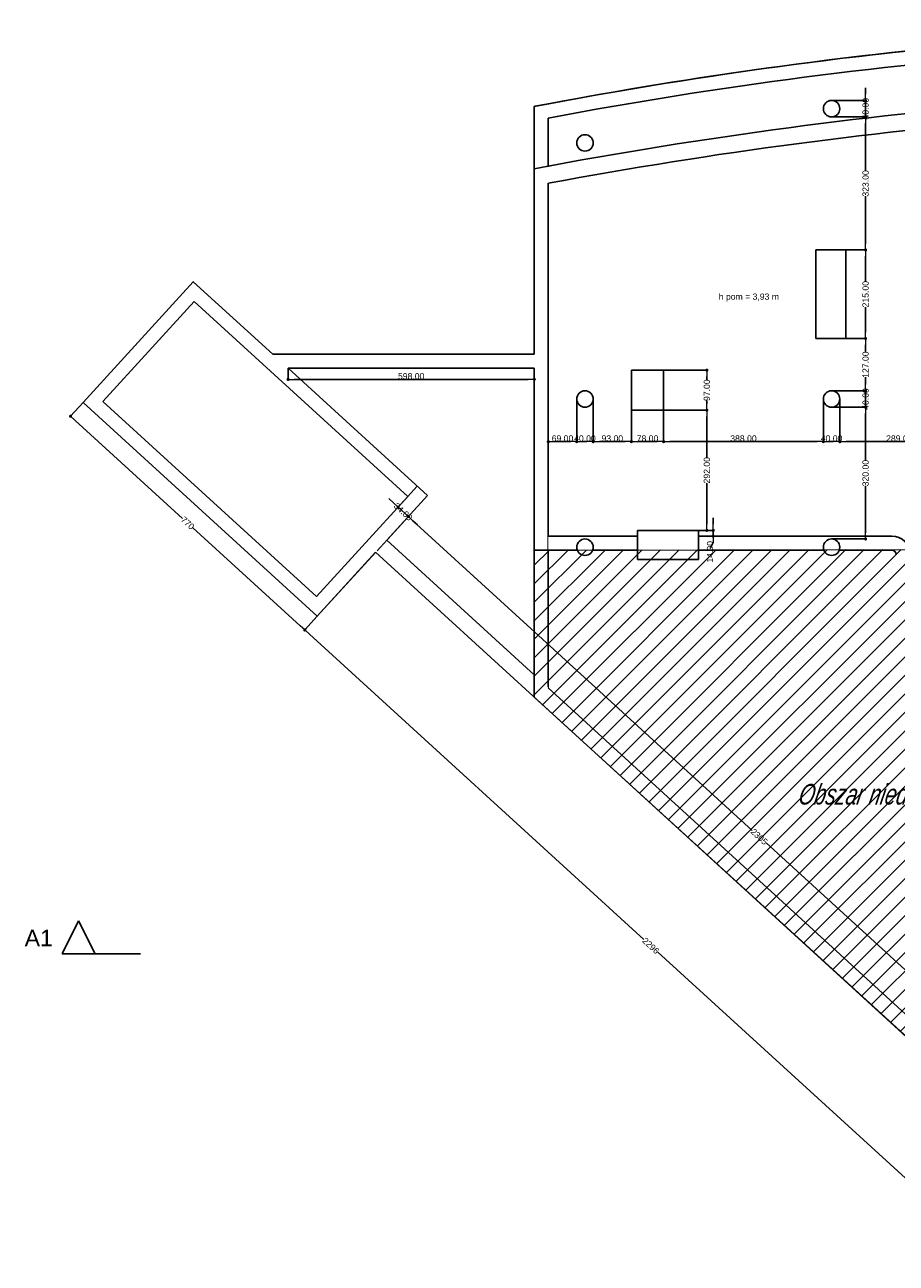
# Model space of a CAD drawing. Header units: millimetres. Extents: x -175445 to -20415, y -559200 to 231527.
# Tile 56 of 256: x -166872 to -145708, y -181104 to -151025. Entities that reach past the tile are written whole.
import ezdxf
from ezdxf import colors
from ezdxf.entities.mleader import LeaderData, LeaderLine
from ezdxf.math import Vec2, Vec3

# ---------------------------------------------------------------- set-up
doc = ezdxf.new("R2010")
doc.units = ezdxf.units.MM
doc.header["$MEASUREMENT"] = 0
doc.linetypes.add('Wipeout_Contour', pattern=[1000, 0, -1000])
doc.layers.add('PAB - opisy ogólne', color=7, linetype='Continuous', lineweight=18)
doc.layers.add('PAB - widokowe', color=7, linetype='Continuous', lineweight=18)
for name, color, linetype in [('Płaszczyzna odcinająca', 7, 'Continuous'), ('Strop', 7, 'Continuous'), ('Słup', 7, 'Continuous'), ('Tekst', 7, 'Continuous'), ('Wymiary', 9, 'Continuous'), ('Ściana', 7, 'Continuous')]:
    doc.layers.add(name, color=color, linetype=linetype)
doc.styles.add('Arial', font='txt')
doc.styles.add('ROMANS-ITALIC', font='ariali.ttf', dxfattribs={"width": 0.7, "oblique": 12})
doc.styles.add('Times new roman', font='txt')
doc.dimstyles.new('GENERATED_STYLE__1', dxfattribs={"dimtxt": 150, "dimasz": 152, "dimexe": 0.18, "dimexo": 0, "dimgap": 0.09, "dimtad": 1, "dimtih": 1, "dimtoh": 1, "dimlfac": 0.1, "dimzin": 0, "dimdsep": 46, "dimtxsty": 'Arial', "dimblk": 'ARROWHEAD_11', "dimblk1": 'ARROWHEAD_11', "dimblk2": 'ARROWHEAD_11', "dimcen": 0.09, "dimclrd": 256, "dimclre": 256, "dimclrt": 256, "dimazin": 0, "dimtfac": 1, "dimtdec": 4, "dimtmove": 0, "dimatfit": 3, "dimfxl": 1, "dimtolj": 1, "dimtzin": 0, "dimarcsym": 0})
doc.dimstyles.new('GENERATED_STYLE__2', dxfattribs={"dimtxt": 150, "dimasz": 152, "dimexe": 0.18, "dimexo": 0, "dimgap": 0.09, "dimtad": 1, "dimlfac": 0.1, "dimzin": 0, "dimdsep": 46, "dimtxsty": 'Arial', "dimblk": 'ARROWHEAD_11', "dimblk1": 'ARROWHEAD_11', "dimblk2": 'ARROWHEAD_11', "dimcen": 0.09, "dimclrd": 256, "dimclre": 256, "dimclrt": 256, "dimazin": 0, "dimtfac": 1, "dimtdec": 4, "dimtmove": 0, "dimatfit": 3, "dimfxl": 1, "dimtolj": 1, "dimtzin": 0, "dimarcsym": 0})

# ---------------------------------------------------------------- blocks, each defined once
blk = doc.blocks.new('ARROWHEAD_11')
at = {"color": 0, "linetype": 'Continuous', "lineweight": 0}
blk.add_line((0, 0), (-1, 0), dxfattribs=at)
at = {"color": 0, "linetype": 'Continuous', "lineweight": 0, "const_width": 0.25, "flags": 128}
blk.add_lwpolyline([(-0.125, 0, 1), (0.125, 0, 1)], format="xyb", close=True, dxfattribs=at)
blk = doc.blocks.new('*D1689')
at = {"layer": 'Defpoints', "color": 0}
for p in [(-153468, -160114), (-153468, -161150), (-154158, -163445)]:
    blk.add_point(p, dxfattribs=at)
at = {"layer": 'Wymiary', "lineweight": -2}
for p, q in [((-153468, -160114), (-153468, -161150)), ((-154158, -163445), (-154158, -161150)), ((-154006, -161150), (-153620, -161150))]:
    blk.add_line(p, q, dxfattribs=at)
at = {"layer": 'Wymiary', "lineweight": -2, "xscale": 152, "yscale": 152, "zscale": 152, "rotation": 180}
blk.add_blockref('ARROWHEAD_11', (-154158, -161150), dxfattribs=at)
at = {"layer": 'Wymiary', "lineweight": -2, "xscale": 152, "yscale": 152, "zscale": 152}
blk.add_blockref('ARROWHEAD_11', (-153468, -161150), dxfattribs=at)
at = {"layer": 'Wymiary', "lineweight": 13, "insert": (-153813, -161073), "char_height": 150, "attachment_point": 5, "style": 'Arial'}
blk.add_mtext('\\A1;69.00', dxfattribs=at)
blk = doc.blocks.new('*D1690')
at = {"layer": 'Defpoints', "color": 0}
for p in [(-153468, -160114), (-153068, -160114), (-153068, -161150)]:
    blk.add_point(p, dxfattribs=at)
at = {"layer": 'Wymiary', "lineweight": -2}
for p, q in [((-153468, -160114), (-153468, -161150)), ((-153068, -160114), (-153068, -161150)), ((-153316, -161150), (-153220, -161150))]:
    blk.add_line(p, q, dxfattribs=at)
at = {"layer": 'Wymiary', "lineweight": -2, "xscale": 152, "yscale": 152, "zscale": 152, "rotation": 180}
blk.add_blockref('ARROWHEAD_11', (-153468, -161150), dxfattribs=at)
at = {"layer": 'Wymiary', "lineweight": -2, "xscale": 152, "yscale": 152, "zscale": 152}
blk.add_blockref('ARROWHEAD_11', (-153068, -161150), dxfattribs=at)
at = {"layer": 'Wymiary', "lineweight": 13, "insert": (-153268, -161073), "char_height": 150, "attachment_point": 5, "style": 'Arial'}
blk.add_mtext('\\A1;40.00', dxfattribs=at)
blk = doc.blocks.new('*D1691')
at = {"layer": 'Defpoints', "color": 0}
for p in [(-153068, -160114), (-152138, -160385), (-152138, -161150)]:
    blk.add_point(p, dxfattribs=at)
at = {"layer": 'Wymiary', "lineweight": -2}
for p, q in [((-153068, -160114), (-153068, -161150)), ((-152138, -160385), (-152138, -161150)), ((-152916, -161150), (-152290, -161150))]:
    blk.add_line(p, q, dxfattribs=at)
at = {"layer": 'Wymiary', "lineweight": -2, "xscale": 152, "yscale": 152, "zscale": 152, "rotation": 180}
blk.add_blockref('ARROWHEAD_11', (-153068, -161150), dxfattribs=at)
at = {"layer": 'Wymiary', "lineweight": -2, "xscale": 152, "yscale": 152, "zscale": 152}
blk.add_blockref('ARROWHEAD_11', (-152138, -161150), dxfattribs=at)
at = {"layer": 'Wymiary', "lineweight": 13, "insert": (-152603, -161073), "char_height": 150, "attachment_point": 5, "style": 'Arial'}
blk.add_mtext('\\A1;93.00', dxfattribs=at)
blk = doc.blocks.new('*D1692')
at = {"layer": 'Defpoints', "color": 0}
for p in [(-152138, -160385), (-151358, -160385), (-151358, -161150)]:
    blk.add_point(p, dxfattribs=at)
at = {"layer": 'Wymiary', "lineweight": -2}
for p, q in [((-152138, -160385), (-152138, -161150)), ((-151358, -160385), (-151358, -161150)), ((-151986, -161150), (-151510, -161150))]:
    blk.add_line(p, q, dxfattribs=at)
at = {"layer": 'Wymiary', "lineweight": -2, "xscale": 152, "yscale": 152, "zscale": 152, "rotation": 180}
blk.add_blockref('ARROWHEAD_11', (-152138, -161150), dxfattribs=at)
at = {"layer": 'Wymiary', "lineweight": -2, "xscale": 152, "yscale": 152, "zscale": 152}
blk.add_blockref('ARROWHEAD_11', (-151358, -161150), dxfattribs=at)
at = {"layer": 'Wymiary', "lineweight": 13, "insert": (-151748, -161073), "char_height": 150, "attachment_point": 5, "style": 'Arial'}
blk.add_mtext('\\A1;78.00', dxfattribs=at)
blk = doc.blocks.new('*D1693')
at = {"layer": 'Defpoints', "color": 0}
for p in [(-147478, -160114), (-151358, -160385), (-147478, -161150)]:
    blk.add_point(p, dxfattribs=at)
at = {"layer": 'Wymiary', "lineweight": -2}
for p, q in [((-147478, -160114), (-147478, -161150)), ((-151358, -160385), (-151358, -161150)), ((-151206, -161150), (-147630, -161150))]:
    blk.add_line(p, q, dxfattribs=at)
at = {"layer": 'Wymiary', "lineweight": -2, "xscale": 152, "yscale": 152, "zscale": 152, "rotation": 180}
blk.add_blockref('ARROWHEAD_11', (-151358, -161150), dxfattribs=at)
at = {"layer": 'Wymiary', "lineweight": -2, "xscale": 152, "yscale": 152, "zscale": 152}
blk.add_blockref('ARROWHEAD_11', (-147478, -161150), dxfattribs=at)
at = {"layer": 'Wymiary', "lineweight": 13, "insert": (-149418, -161073), "char_height": 150, "attachment_point": 5, "style": 'Arial'}
blk.add_mtext('\\A1;388.00', dxfattribs=at)
blk = doc.blocks.new('*D1694')
at = {"layer": 'Defpoints', "color": 0}
for p in [(-147478, -160114), (-147078, -160114), (-147078, -161150)]:
    blk.add_point(p, dxfattribs=at)
at = {"layer": 'Wymiary', "lineweight": -2}
for p, q in [((-147478, -160114), (-147478, -161150)), ((-147078, -160114), (-147078, -161150)), ((-147326, -161150), (-147230, -161150))]:
    blk.add_line(p, q, dxfattribs=at)
at = {"layer": 'Wymiary', "lineweight": -2, "xscale": 152, "yscale": 152, "zscale": 152, "rotation": 180}
blk.add_blockref('ARROWHEAD_11', (-147478, -161150), dxfattribs=at)
at = {"layer": 'Wymiary', "lineweight": -2, "xscale": 152, "yscale": 152, "zscale": 152}
blk.add_blockref('ARROWHEAD_11', (-147078, -161150), dxfattribs=at)
at = {"layer": 'Wymiary', "lineweight": 13, "insert": (-147278, -161073), "char_height": 150, "attachment_point": 5, "style": 'Arial'}
blk.add_mtext('\\A1;40.00', dxfattribs=at)
blk = doc.blocks.new('*D1695')
at = {"layer": 'Defpoints', "color": 0}
for p in [(-147078, -160114), (-144188, -161150), (-144188, -163761)]:
    blk.add_point(p, dxfattribs=at)
at = {"layer": 'Wymiary', "lineweight": -2}
for p, q in [((-147078, -160114), (-147078, -161150)), ((-146926, -161150), (-144340, -161150)), ((-144188, -163761), (-144188, -161150))]:
    blk.add_line(p, q, dxfattribs=at)
at = {"layer": 'Wymiary', "lineweight": -2, "xscale": 152, "yscale": 152, "zscale": 152, "rotation": 180}
blk.add_blockref('ARROWHEAD_11', (-147078, -161150), dxfattribs=at)
at = {"layer": 'Wymiary', "lineweight": -2, "xscale": 152, "yscale": 152, "zscale": 152}
blk.add_blockref('ARROWHEAD_11', (-144188, -161150), dxfattribs=at)
at = {"layer": 'Wymiary', "lineweight": 13, "insert": (-145633, -161073), "char_height": 150, "attachment_point": 5, "style": 'Arial'}
blk.add_mtext('\\A1;289.00', dxfattribs=at)
blk = doc.blocks.new('*D1696')
at = {"layer": 'Defpoints', "color": 0}
for p in [(-147278, -160314), (-146452, -160314), (-147278, -163514)]:
    blk.add_point(p, dxfattribs=at)
at = {"layer": 'Wymiary', "lineweight": -2}
for p, q in [((-147278, -160314), (-146452, -160314)), ((-146452, -160466), (-146452, -161603)), ((-146452, -163362), (-146452, -162225)), ((-147278, -163514), (-146452, -163514))]:
    blk.add_line(p, q, dxfattribs=at)
at = {"layer": 'Wymiary', "lineweight": -2, "xscale": 152, "yscale": 152, "zscale": 152}
for p, rotation in [((-146452, -160314), 90), ((-146452, -163514), 270)]:
    blk.add_blockref('ARROWHEAD_11', p, dxfattribs=dict(at, rotation=rotation))
at = {"layer": 'Wymiary', "lineweight": 13, "insert": (-146452, -161914), "char_height": 150, "attachment_point": 5, "rotation": 90, "style": 'Arial'}
blk.add_mtext('\\A1;320.00', dxfattribs=at)
blk = doc.blocks.new('*D1697')
at = {"layer": 'Defpoints', "color": 0}
for p in [(-147278, -159914), (-146452, -159914), (-147278, -160314)]:
    blk.add_point(p, dxfattribs=at)
at = {"layer": 'Wymiary', "lineweight": -2}
for p, q in [((-146452, -159762), (-146452, -159610)), ((-147278, -159914), (-146452, -159914)), ((-146452, -160314), (-146452, -159914)), ((-147278, -160314), (-146452, -160314)), ((-146452, -160466), (-146452, -160618))]:
    blk.add_line(p, q, dxfattribs=at)
at = {"layer": 'Wymiary', "lineweight": -2, "xscale": 152, "yscale": 152, "zscale": 152}
for p, rotation in [((-146452, -159914), 270), ((-146452, -160314), 90)]:
    blk.add_blockref('ARROWHEAD_11', p, dxfattribs=dict(at, rotation=rotation))
at = {"layer": 'Wymiary', "lineweight": 13, "insert": (-146452, -160114), "char_height": 150, "attachment_point": 5, "rotation": 90, "style": 'Arial'}
blk.add_mtext('\\A1;40.00', dxfattribs=at)
blk = doc.blocks.new('*D1698')
at = {"layer": 'Defpoints', "color": 0}
for p in [(-146928, -158644), (-146452, -158644), (-147278, -159914)]:
    blk.add_point(p, dxfattribs=at)
at = {"layer": 'Wymiary', "lineweight": -2}
for p, q in [((-146928, -158644), (-146452, -158644)), ((-146452, -158796), (-146452, -158975)), ((-146452, -159762), (-146452, -159583)), ((-147278, -159914), (-146452, -159914))]:
    blk.add_line(p, q, dxfattribs=at)
at = {"layer": 'Wymiary', "lineweight": -2, "xscale": 152, "yscale": 152, "zscale": 152}
for p, rotation in [((-146452, -158644), 90), ((-146452, -159914), 270)]:
    blk.add_blockref('ARROWHEAD_11', p, dxfattribs=dict(at, rotation=rotation))
at = {"layer": 'Wymiary', "lineweight": 13, "insert": (-146452, -159279), "char_height": 150, "attachment_point": 5, "rotation": 90, "style": 'Arial'}
blk.add_mtext('\\A1;127.00', dxfattribs=at)
blk = doc.blocks.new('*D1699')
at = {"layer": 'Defpoints', "color": 0}
for p in [(-146928, -156494), (-146452, -156494), (-146928, -158644)]:
    blk.add_point(p, dxfattribs=at)
at = {"layer": 'Wymiary', "lineweight": -2}
for p, q in [((-146928, -156494), (-146452, -156494)), ((-146452, -156646), (-146452, -157257)), ((-146452, -158492), (-146452, -157882)), ((-146928, -158644), (-146452, -158644))]:
    blk.add_line(p, q, dxfattribs=at)
at = {"layer": 'Wymiary', "lineweight": -2, "xscale": 152, "yscale": 152, "zscale": 152}
for p, rotation in [((-146452, -156494), 90), ((-146452, -158644), 270)]:
    blk.add_blockref('ARROWHEAD_11', p, dxfattribs=dict(at, rotation=rotation))
at = {"layer": 'Wymiary', "lineweight": 13, "insert": (-146452, -157569), "char_height": 150, "attachment_point": 5, "rotation": 90, "style": 'Arial'}
blk.add_mtext('\\A1;215.00', dxfattribs=at)
blk = doc.blocks.new('*D1700')
at = {"layer": 'Defpoints', "color": 0}
for p in [(-147278, -153264), (-146452, -153264), (-146928, -156494)]:
    blk.add_point(p, dxfattribs=at)
at = {"layer": 'Wymiary', "lineweight": -2}
for p, q in [((-147278, -153264), (-146452, -153264)), ((-146452, -153416), (-146452, -154568)), ((-146452, -156342), (-146452, -155190)), ((-146928, -156494), (-146452, -156494))]:
    blk.add_line(p, q, dxfattribs=at)
at = {"layer": 'Wymiary', "lineweight": -2, "xscale": 152, "yscale": 152, "zscale": 152}
for p, rotation in [((-146452, -153264), 90), ((-146452, -156494), 270)]:
    blk.add_blockref('ARROWHEAD_11', p, dxfattribs=dict(at, rotation=rotation))
at = {"layer": 'Wymiary', "lineweight": 13, "insert": (-146452, -154879), "char_height": 150, "attachment_point": 5, "rotation": 90, "style": 'Arial'}
blk.add_mtext('\\A1;323.00', dxfattribs=at)
blk = doc.blocks.new('*D1701')
at = {"layer": 'Defpoints', "color": 0}
for p in [(-147278, -152864), (-146452, -152864), (-147278, -153264)]:
    blk.add_point(p, dxfattribs=at)
at = {"layer": 'Wymiary', "lineweight": -2}
for p, q in [((-146452, -152712), (-146452, -152560)), ((-147278, -152864), (-146452, -152864)), ((-146452, -153264), (-146452, -152864)), ((-147278, -153264), (-146452, -153264)), ((-146452, -153416), (-146452, -153568))]:
    blk.add_line(p, q, dxfattribs=at)
at = {"layer": 'Wymiary', "lineweight": -2, "xscale": 152, "yscale": 152, "zscale": 152}
for p, rotation in [((-146452, -152864), 270), ((-146452, -153264), 90)]:
    blk.add_blockref('ARROWHEAD_11', p, dxfattribs=dict(at, rotation=rotation))
at = {"layer": 'Wymiary', "lineweight": 13, "insert": (-146452, -153064), "char_height": 150, "attachment_point": 5, "rotation": 90, "style": 'Arial'}
blk.add_mtext('\\A1;40.00', dxfattribs=at)
blk = doc.blocks.new('*D1702')
at = {"layer": 'Defpoints', "color": 0}
for p in [(-150508, -163305), (-150153, -163305), (-149988, -163445)]:
    blk.add_point(p, dxfattribs=at)
at = {"layer": 'Wymiary', "lineweight": -2}
for p, q in [((-150153, -163153), (-150153, -163001)), ((-150508, -163305), (-150153, -163305)), ((-150153, -163445), (-150153, -163305)), ((-150153, -163597), (-150230, -163749)), ((-149988, -163445), (-150153, -163445))]:
    blk.add_line(p, q, dxfattribs=at)
at = {"layer": 'Wymiary', "lineweight": -2, "xscale": 152, "yscale": 152, "zscale": 152}
for p, rotation in [((-150153, -163305), 270), ((-150153, -163445), 90)]:
    blk.add_blockref('ARROWHEAD_11', p, dxfattribs=dict(at, rotation=rotation))
at = {"layer": 'Wymiary', "lineweight": 13, "insert": (-150230, -163826), "char_height": 150, "attachment_point": 5, "rotation": 90, "style": 'Arial'}
blk.add_mtext('\\A1;14.00', dxfattribs=at)
blk = doc.blocks.new('*D1703')
at = {"layer": 'Defpoints', "color": 0}
for p in [(-151358, -160385), (-150307, -160385), (-150508, -163305)]:
    blk.add_point(p, dxfattribs=at)
at = {"layer": 'Wymiary', "lineweight": -2}
for p, q in [((-151358, -160385), (-150306, -160385)), ((-150307, -160537), (-150307, -161532)), ((-150307, -163153), (-150307, -162157)), ((-150508, -163305), (-150306, -163305))]:
    blk.add_line(p, q, dxfattribs=at)
at = {"layer": 'Wymiary', "lineweight": -2, "xscale": 152, "yscale": 152, "zscale": 152}
for p, rotation in [((-150307, -160385), 90), ((-150307, -163305), 270)]:
    blk.add_blockref('ARROWHEAD_11', p, dxfattribs=dict(at, rotation=rotation))
at = {"layer": 'Wymiary', "lineweight": 13, "insert": (-150307, -161845), "char_height": 150, "attachment_point": 5, "rotation": 90, "style": 'Arial'}
blk.add_mtext('\\A1;292.00', dxfattribs=at)
blk = doc.blocks.new('*D1704')
at = {"layer": 'Defpoints', "color": 0}
for p in [(-151358, -159415), (-150307, -159415), (-151358, -160385)]:
    blk.add_point(p, dxfattribs=at)
at = {"layer": 'Wymiary', "lineweight": -2}
for p, q in [((-151358, -159415), (-150306, -159415)), ((-150307, -159567), (-150307, -159647)), ((-150307, -160233), (-150307, -160153)), ((-151358, -160385), (-150306, -160385))]:
    blk.add_line(p, q, dxfattribs=at)
at = {"layer": 'Wymiary', "lineweight": -2, "xscale": 152, "yscale": 152, "zscale": 152}
for p, rotation in [((-150307, -159415), 90), ((-150307, -160385), 270)]:
    blk.add_blockref('ARROWHEAD_11', p, dxfattribs=dict(at, rotation=rotation))
at = {"layer": 'Wymiary', "lineweight": 13, "insert": (-150307, -159900), "char_height": 150, "attachment_point": 5, "rotation": 90, "style": 'Arial'}
blk.add_mtext('\\A1;97.00', dxfattribs=at)
blk = doc.blocks.new('*D1771')
at = {"layer": 'Defpoints', "color": 0}
for p in [(-160478, -159369), (-154498, -159369), (-154498, -159638)]:
    blk.add_point(p, dxfattribs=at)
at = {"layer": 'Wymiary', "lineweight": -2}
for p, q in [((-160478, -159369), (-160478, -159638)), ((-154498, -159369), (-154498, -159638)), ((-160326, -159638), (-154650, -159638))]:
    blk.add_line(p, q, dxfattribs=at)
at = {"layer": 'Wymiary', "lineweight": -2, "xscale": 152, "yscale": 152, "zscale": 152, "rotation": 180}
blk.add_blockref('ARROWHEAD_11', (-160478, -159638), dxfattribs=at)
at = {"layer": 'Wymiary', "lineweight": -2, "xscale": 152, "yscale": 152, "zscale": 152}
blk.add_blockref('ARROWHEAD_11', (-154498, -159638), dxfattribs=at)
at = {"layer": 'Wymiary', "lineweight": 13, "insert": (-157488, -159561), "char_height": 150, "attachment_point": 5, "style": 'Arial'}
blk.add_mtext('\\A1;598.00', dxfattribs=at)
blk = doc.blocks.new('*D1772')
at = {"layer": 'Defpoints', "color": 0}
for p in [(-157344, -162230), (-157557, -162968), (-158316, -163800)]:
    blk.add_point(p, dxfattribs=at)
at = {"layer": 'Wymiary', "lineweight": -2}
for p, q in [((-157344, -162230), (-157808, -162739)), ((-157921, -162636), (-158033, -162534)), ((-158316, -163800), (-157557, -162968)), ((-157808, -162739), (-157557, -162968)), ((-157445, -163071), (-157333, -163173))]:
    blk.add_line(p, q, dxfattribs=at)
at = {"layer": 'Wymiary', "lineweight": -2, "xscale": 152, "yscale": 152, "zscale": 152}
for p, rotation in [((-157808, -162739), 317.6132114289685), ((-157557, -162968), 137.6132114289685)]:
    blk.add_blockref('ARROWHEAD_11', p, dxfattribs=dict(at, rotation=rotation))
at = {"layer": 'Wymiary', "lineweight": 13, "insert": (-157683, -162854), "char_height": 150, "attachment_point": 5, "rotation": 317.6132, "style": 'Arial'}
blk.add_mtext('\\A1;34.00', dxfattribs=at)
blk = doc.blocks.new('*D1773')
at = {"layer": 'Defpoints', "color": 0}
for p in [(-158316, -163800), (-140517, -178520), (-141048, -179102)]:
    blk.add_point(p, dxfattribs=at)
at = {"layer": 'Wymiary', "lineweight": -2}
for p, q in [((-158316, -163800), (-157557, -162968)), ((-157445, -163071), (-149204, -170592)), ((-140630, -178418), (-148870, -170897)), ((-141048, -179102), (-140517, -178520))]:
    blk.add_line(p, q, dxfattribs=at)
at = {"layer": 'Wymiary', "lineweight": -2, "xscale": 152, "yscale": 152, "zscale": 152}
for p, rotation in [((-157557, -162968), 137.6132114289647), ((-140517, -178520), 317.6132114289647)]:
    blk.add_blockref('ARROWHEAD_11', p, dxfattribs=dict(at, rotation=rotation))
at = {"layer": 'Wymiary', "lineweight": 13, "insert": (-149037, -170744), "char_height": 150, "attachment_point": 5, "rotation": 317.6132, "style": 'Arial'}
blk.add_mtext('\\A1;2305', dxfattribs=at)
blk = doc.blocks.new('*D1774')
at = {"layer": 'Defpoints', "color": 0}
for p in [(-165456, -160201), (-159769, -165391), (-160072, -165724)]:
    blk.add_point(p, dxfattribs=at)
at = {"layer": 'Wymiary', "lineweight": -2}
for p, q in [((-165456, -160201), (-165760, -160534)), ((-165647, -160636), (-163038, -163018)), ((-160185, -165622), (-162794, -163240)), ((-159769, -165391), (-160073, -165724))]:
    blk.add_line(p, q, dxfattribs=at)
at = {"layer": 'Wymiary', "lineweight": -2, "xscale": 152, "yscale": 152, "zscale": 152}
for p, rotation in [((-165760, -160533), 137.6132114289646), ((-160072, -165724), 317.6132114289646)]:
    blk.add_blockref('ARROWHEAD_11', p, dxfattribs=dict(at, rotation=rotation))
at = {"layer": 'Wymiary', "lineweight": 13, "insert": (-162916, -163129), "char_height": 150, "attachment_point": 5, "rotation": 317.6132, "style": 'Arial'}
blk.add_mtext('\\A1;770', dxfattribs=at)
blk = doc.blocks.new('*D1775')
at = {"layer": 'Defpoints', "color": 0}
for p in [(-159769, -165391), (-141548, -179187), (-143263, -181066)]:
    blk.add_point(p, dxfattribs=at)
at = {"layer": 'Wymiary', "lineweight": -2}
for p, q in [((-159769, -165391), (-160073, -165724)), ((-159960, -165827), (-151834, -173243)), ((-143375, -180964), (-151501, -173547)), ((-141548, -179187), (-143263, -181066))]:
    blk.add_line(p, q, dxfattribs=at)
at = {"layer": 'Wymiary', "lineweight": -2, "xscale": 152, "yscale": 152, "zscale": 152}
for p, rotation in [((-160072, -165724), 137.6132114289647), ((-143263, -181066), 317.6132114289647)]:
    blk.add_blockref('ARROWHEAD_11', p, dxfattribs=dict(at, rotation=rotation))
at = {"layer": 'Wymiary', "lineweight": 13, "insert": (-151668, -173395), "char_height": 150, "attachment_point": 5, "rotation": 317.6132, "style": 'Arial'}
blk.add_mtext('\\A1;2296', dxfattribs=at)

msp = doc.modelspace()

# ---------------------------------------------------------------- linework, layer by layer
at = {"layer": 'Płaszczyzna odcinająca', "color": 253}
msp.add_line((-164065.308, -173587.963), (-165165.308, -173587.963), dxfattribs=at)
at = {"layer": 'Strop', "color": 253, "flags": 128}
msp.add_lwpolyline([(-96528.019, -180730.636), (-140258.019, -180730.636), (-141547.974, -180730.636), (-141547.974, -179164.997), (-158346.468, -163832.965), (-159768.887, -165391.434), (-165456.021, -160200.771), (-162779.93, -157268.292), (-160850.538, -159029.253), (-154498.018, -159029.253), (-154498.018, -153008.003, -0.000026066), (-154486.563, -153005.817, -0.048415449), (-132966.516, -151026.695, -0.006018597), (-130274.231, -151072.694), (-126000.282, -151274.702, -0.000456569), (-125806.601, -151285.909, -0.017918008), (-118229.318, -152004.441, -0.007769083)], format="xyb", dxfattribs=at)
at = {"layer": 'Słup', "color": 253}
for p, q in [((-146928.018, -156494.113), (-147658.018, -156494.113)), ((-147658.018, -156494.113), (-147658.018, -158644.113)), ((-146928.018, -158644.113), (-146928.018, -156494.113)), ((-147658.018, -158644.113), (-146928.018, -158644.113)), ((-151358.018, -159414.872), (-152138.018, -159414.872)), ((-152138.018, -159414.872), (-152138.018, -160384.872)), ((-151358.018, -160384.872), (-151358.018, -159414.872)), ((-152138.018, -160384.872), (-151358.018, -160384.872))]:
    msp.add_line(p, q, dxfattribs=at)
for centre, start, end in [((-147278.018, -153064.113), 0, 180), ((-147278.018, -153064.113), 180, 0), ((-153268.018, -153894.6), 0, 180), ((-153268.018, -153894.6), 180, 0), ((-153268.018, -160114.113), 0, 180), ((-147278.018, -160114.113), 0, 180), ((-153268.018, -160114.113), 180, 0), ((-147278.018, -160114.113), 180, 0)]:
    msp.add_arc(centre, 200, start, end, dxfattribs=at)
at = {"layer": 'Ściana', "color": 253}
for radius, end in [(114917.18, 100.70914087), (114507.18, 100.57482728)]:
    msp.add_arc((-133143.72, -267437.132), radius, 94.46370815, end, dxfattribs=at)

# ---------------------------------------------------------------- texts
at = {"layer": 'Płaszczyzna odcinająca', "color": 253, "insert": (-166874.566, -173405.105), "char_height": 400, "attachment_point": 7, "style": 'Arial'}
msp.add_mtext('\\A1;{\\fArial|b0|i0|c238|p38;A1}', dxfattribs=at)
at = {"layer": 'Tekst', "color": 253, "insert": (-149286.524, -157553.228), "char_height": 150, "attachment_point": 2, "style": 'Times new roman'}
msp.add_mtext('\\A1;{\\fArial|b0|i0|c0|p38;h pom = 3,93 m}', dxfattribs=at)

# ---------------------------------------------------------------- dimensions: what is measured, and where the dimension line sits
at = {"layer": 'Wymiary', "color": 8, "lineweight": 13}
for base, p1, p2, picture, middle in [((-146452.014, -152864.113), (-147278.018, -153264.113), (-147278.018, -152864.113), '*D1701', (-146452.014, -153064.113)), ((-146452.014, -153264.113), (-146928.018, -156494.113), (-147278.018, -153264.113), '*D1700', (-146452.014, -154879.113)), ((-146452.014, -156494.113), (-146928.018, -158644.113), (-146928.018, -156494.113), '*D1699', (-146452.014, -157569.113)), ((-146452.014, -158644.113), (-147278.018, -159914.113), (-146928.018, -158644.113), '*D1698', (-146452.014, -159279.113)), ((-150306.506, -159414.872), (-151358.018, -160384.872), (-151358.018, -159414.872), '*D1704', (-150306.506, -159899.872)), ((-146452.014, -159914.113), (-147278.018, -160314.113), (-147278.018, -159914.113), '*D1697', (-146452.014, -160114.113))]:
    dim = msp.add_linear_dim(base=base, p1=p1, p2=p2, angle=90, dimstyle='GENERATED_STYLE__2', dxfattribs=at)
    dim.commit()
    dim.dimension.update_dxf_attribs({"geometry": picture, "text_midpoint": middle, "dimtype": 160, "text_rotation": 90})
for base, p1, p2, picture, middle in [((-153068.018, -161149.75), (-153468.018, -160114.113), (-153068.018, -160114.113), '*D1690', (-153268.018, -161149.75)), ((-152138.018, -161149.75), (-153068.018, -160114.113), (-152138.018, -160384.872), '*D1691', (-152603.018, -161149.75)), ((-147478.018, -161149.75), (-151358.018, -160384.872), (-147478.018, -160114.113), '*D1693', (-149418.018, -161149.75)), ((-147078.018, -161149.75), (-147478.018, -160114.113), (-147078.018, -160114.113), '*D1694', (-147278.018, -161149.75)), ((-151358.018, -161149.75), (-152138.018, -160384.872), (-151358.018, -160384.872), '*D1692', (-151748.018, -161149.75))]:
    dim = msp.add_linear_dim(base=base, p1=p1, p2=p2, dimstyle='GENERATED_STYLE__1', dxfattribs=at)
    dim.commit()
    dim.dimension.update_dxf_attribs({"geometry": picture, "text_midpoint": middle, "dimtype": 160})

# ---------------------------------------------------------------- next in the draw order: wipeouts: each hides what was drawn before it
at = {"color": 253, "linetype": 'Wipeout_Contour', "lineweight": 0, "ltscale": 501082.166134}
msp.add_wipeout([(-165965.308, -173587.963), (-165165.308, -173587.963), (-165565.308, -172787.963)], dxfattribs=at).dxf.layer = 'Płaszczyzna odcinająca'
at = {"color": 253, "linetype": 'Wipeout_Contour', "lineweight": 0, "ltscale": 635052.578524}
msp.add_wipeout([(-154158.018, -163784.872), (-154158.018, -153289.615), (-154498.018, -153008.003), (-154498.018, -163784.872)], dxfattribs=at).dxf.layer = 'Ściana'
at = {"color": 253, "linetype": 'Wipeout_Contour', "lineweight": 0, "ltscale": 655700.645868}
msp.add_wipeout([(-162757.989, -157748.641), (-157572.915, -162481.072), (-157092.583, -162459.149), (-162779.93, -157268.292)], dxfattribs=at).dxf.layer = 'Ściana'
at = {"color": 253, "linetype": 'Wipeout_Contour', "lineweight": 0, "ltscale": 2263356.826377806}
msp.add_wipeout([(-145818.018, -163444.872), (-150508.018, -163444.872), (-150508.018, -163784.872), (-147463.944, -163784.872), (-147478.018, -163714.113), (-147462.794, -163637.576), (-147419.44, -163572.692), (-147354.555, -163529.337), (-147278.018, -163514.113), (-147201.482, -163529.337), (-147136.597, -163572.692), (-147093.242, -163637.576), (-147078.018, -163714.113), (-147092.093, -163784.872), (-145818.018, -163784.872)], dxfattribs=at).dxf.layer = 'Ściana'

# ---------------------------------------------------------------- next in the draw order: linework, layer by layer
at = {"layer": 'Płaszczyzna odcinająca', "color": 253}
for p, q in [((-165565.308, -172787.963), (-165965.308, -173587.963)), ((-165165.308, -173587.963), (-165565.308, -172787.963)), ((-165965.308, -173587.963), (-165165.308, -173587.963))]:
    msp.add_line(p, q, dxfattribs=at)
at = {"layer": 'Ściana', "color": 253, "flags": 128}
for points in [[(-154498.018, -153008.003), (-154498.018, -159029.253)], [(-154158.018, -154457.676), (-154158.018, -153289.615)], [(-154158.018, -167125.734), (-154158.018, -154874.734)], [(-160850.538, -159029.253), (-162779.93, -157268.292)], [(-162757.989, -157748.641), (-157572.915, -162481.072)], [(-157092.583, -162459.149), (-160478.018, -159369.253)], [(-154498.018, -159369.253), (-154498.018, -167345.456)], [(-145818.018, -163444.872), (-150508.018, -163444.872)], [(-154498.018, -163784.872), (-154158.018, -163784.872)], [(-150508.018, -163784.872), (-147463.944, -163784.872)], [(-147092.093, -163784.872), (-145818.018, -163784.872)]]:
    msp.add_lwpolyline(points, dxfattribs=at)
at = {"layer": 'Ściana', "color": 253}
msp.add_lwpolyline([(-154158.018, -154457.676), (-154498.018, -154521.446)], dxfattribs=at)
for centre, radius, start, end in [((-133531.018, -262877.575), 111852.304, 87.72543787, 100.80415552), ((-133531.018, -262877.575), 111512.304, 87.72650486, 100.6596811), ((-145818.018, -163894.872), 450, 0, 90), ((-145818.018, -163894.872), 110, 0, 90)]:
    msp.add_arc(centre, radius, start, end, dxfattribs=at)

# ---------------------------------------------------------------- next in the draw order: dimensions: what is measured, and where the dimension line sits
at = {"layer": 'Wymiary', "color": 8, "lineweight": 13}
dim = msp.add_linear_dim(base=(-150306.506, -160384.872), p1=(-150508.018, -163304.872), p2=(-151358.018, -160384.872), angle=90, dimstyle='GENERATED_STYLE__2', dxfattribs=at)
dim.commit()
dim.dimension.update_dxf_attribs({"geometry": '*D1703', "text_midpoint": (-150306.506, -161844.872), "dimtype": 160, "text_rotation": 90})

# ---------------------------------------------------------------- next in the draw order: wipeouts: each hides what was drawn before it
at = {"color": 253, "linetype": 'Wipeout_Contour', "lineweight": 0, "ltscale": 672069.052784}
msp.add_wipeout([(-162779.93, -157268.292), (-165456.021, -160200.771), (-164975.707, -160178.832), (-162757.989, -157748.641)], dxfattribs=at).dxf.layer = 'Ściana'
at = {"color": 253, "linetype": 'Wipeout_Contour', "lineweight": 0, "ltscale": 646722.703777}
msp.add_wipeout([(-154498.018, -159029.253), (-160850.538, -159029.253), (-160478.018, -159369.253), (-154498.018, -159369.253)], dxfattribs=at).dxf.layer = 'Ściana'
at = {"color": 253, "linetype": 'Wipeout_Contour', "lineweight": 0, "ltscale": 2347036.304907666}
msp.add_wipeout([(-151988.018, -163444.872), (-154158.018, -163444.872), (-154158.018, -163784.872), (-153453.944, -163784.872), (-153468.018, -163714.113), (-153452.794, -163637.576), (-153409.44, -163572.692), (-153344.555, -163529.337), (-153268.018, -163514.113), (-153191.482, -163529.337), (-153126.597, -163572.692), (-153083.242, -163637.576), (-153068.018, -163714.113), (-153082.093, -163784.872), (-151988.018, -163784.872)], dxfattribs=at).dxf.layer = 'Ściana'

# ---------------------------------------------------------------- next in the draw order: linework, layer by layer
at = {"layer": 'Słup', "color": 253}
msp.add_line((-150508.018, -163304.872), (-151988.018, -163304.872), dxfattribs=at)
at = {"layer": 'Ściana', "color": 253, "flags": 128}
for points in [[(-162779.93, -157268.292), (-165456.021, -160200.771)], [(-164975.707, -160178.832), (-162757.989, -157748.641)], [(-154498.018, -159029.253), (-160850.538, -159029.253)], [(-160478.018, -159369.253), (-154498.018, -159369.253)], [(-151988.018, -163444.872), (-154158.018, -163444.872)], [(-154158.018, -163784.872), (-153453.944, -163784.872)], [(-153082.093, -163784.872), (-151988.018, -163784.872)]]:
    msp.add_lwpolyline(points, dxfattribs=at)

# ---------------------------------------------------------------- next in the draw order: dimensions: what is measured, and where the dimension line sits
at = {"layer": 'Wymiary', "color": 8, "lineweight": 13}
dim = msp.add_linear_dim(base=(-154498.018, -159637.812), p1=(-160478.018, -159369.253), p2=(-154498.018, -159369.253), dimstyle='GENERATED_STYLE__1', dxfattribs=at)
dim.commit()
dim.dimension.update_dxf_attribs({"geometry": '*D1771', "text_midpoint": (-157488.018, -159637.812), "dimtype": 160})

# ---------------------------------------------------------------- next in the draw order: wipeouts: each hides what was drawn before it
at = {"color": 253, "linetype": 'Wipeout_Contour', "lineweight": 0, "ltscale": 607166.035842}
msp.add_wipeout([(-158350.649, -163837.546), (-141547.974, -179186.756), (-141047.974, -179101.734), (-158080.996, -163542.102)], dxfattribs=at).dxf.layer = 'Ściana'

# ---------------------------------------------------------------- next in the draw order: hatches: boundary and pattern name
at = {"layer": 'PAB - widokowe'}
h = msp.add_hatch(dxfattribs=at)
h.set_pattern_fill('ANSI31', color=253, scale=100)
h.set_pattern_definition([(45, (-154498.02, -178970.64), (-224.5064, 224.5064), [])])
h.paths.add_polyline_path([(-154498.018, -167356.917), (-154498.018, -163784.872), (-138838.018, -163760.675), (-138838.018, -178970.636), (-141760.925, -178970.636)])

# ---------------------------------------------------------------- next in the draw order: linework, layer by layer
at = {"layer": 'PAB - widokowe', "color": 253}
msp.add_lwpolyline([(-154498.018, -167356.917), (-154498.018, -163784.872), (-138838.018, -163760.675), (-138838.018, -178970.636), (-141760.925, -178970.636)], close=True, dxfattribs=at)
at = {"layer": 'Słup', "color": 253}
for p, q in [((-151988.018, -163304.872), (-151988.018, -164014.872)), ((-150508.018, -164014.872), (-150508.018, -163304.872)), ((-151988.018, -164014.872), (-150508.018, -164014.872))]:
    msp.add_line(p, q, dxfattribs=at)
for centre, start, end in [((-153268.018, -163714.113), 0, 180), ((-147278.018, -163714.113), 0, 180), ((-153268.018, -163714.113), 180, 0), ((-147278.018, -163714.113), 180, 0)]:
    msp.add_arc(centre, 200, start, end, dxfattribs=at)
at = {"layer": 'Ściana', "color": 253, "flags": 128}
for points in [[(-154498.018, -166815.145), (-158080.996, -163542.102)], [(-158350.649, -163837.546), (-141547.974, -179186.756)], [(-141191.487, -178970.636), (-154158.018, -167125.734)]]:
    msp.add_lwpolyline(points, dxfattribs=at)
at = {"layer": 'Ściana', "color": 253}
msp.add_lwpolyline([(-154498.018, -166815.145), (-154498.018, -167345.456)], dxfattribs=at)

# ---------------------------------------------------------------- next in the draw order: dimensions: what is measured, and where the dimension line sits
at = {"layer": 'Wymiary', "color": 8, "lineweight": 13}
for base, p1, p2, picture, middle in [((-153468.018, -161149.75), (-154158.018, -163444.872), (-153468.018, -160114.113), '*D1689', (-153813.018, -161149.75)), ((-144188.018, -161149.75), (-147078.018, -160114.113), (-144188.018, -163760.675), '*D1695', (-145633.018, -161149.75))]:
    dim = msp.add_linear_dim(base=base, p1=p1, p2=p2, dimstyle='GENERATED_STYLE__1', dxfattribs=at)
    dim.commit()
    dim.dimension.update_dxf_attribs({"geometry": picture, "text_midpoint": middle, "dimtype": 160})
for base, p1, p2, picture, middle in [((-146452.014, -160314.113), (-147278.018, -163514.113), (-147278.018, -160314.113), '*D1696', (-146452.014, -161914.113)), ((-150153.154, -163304.872), (-149988.018, -163444.872), (-150508.018, -163304.872), '*D1702', (-150229.83, -163825.548))]:
    dim = msp.add_linear_dim(base=base, p1=p1, p2=p2, angle=90, dimstyle='GENERATED_STYLE__2', dxfattribs=at)
    dim.commit()
    dim.dimension.update_dxf_attribs({"geometry": picture, "text_midpoint": middle, "dimtype": 160, "text_rotation": 90})

# ---------------------------------------------------------------- next in the draw order: leaders
at = {"layer": 'PAB - opisy ogólne', "color": 253}
ml = msp.add_multileader_mtext('Standard', dxfattribs=at)
ml.set_content('Obszar niedostępny do pomiaru', color=253, style='ROMANS-ITALIC')
ml.set_leader_properties()
ml.build(insert=Vec2(0, 0))
ml.multileader.update_dxf_attribs({"leader_type": 0, "has_text_frame": 1, "text_right_attachment_type": 5, "dogleg_length": 20, "arrow_head_size": 150})
ctx = ml.context
ctx.base_point, ctx.char_height, ctx.arrow_head_size, ctx.landing_gap_size, ctx.plane_origin = Vec3(-148251.486, -169787.545), 500, 150, 50, Vec3(-149758.111, -173570.766)
ctx.right_attachment, ctx.text_align_type = 5, 2
notes = []
notes.append((ctx, [(1, (1, 1, 0), (-148451.486, -169787.545), (1, 0), 200, [(0, [(-148893.944, -169322.328)], 0, [])])]))
ctx.mtext.insert, ctx.mtext.alignment, ctx.mtext.line_spacing_factor, ctx.mtext.flow_direction = Vec3(-141175.315, -169464.046), 3, 0.8, 5
for ctx, leaders in notes:
    for number, flags, end, landing, length, lines in leaders:
        leader = LeaderData()
        leader.index, (leader.has_last_leader_line, leader.has_dogleg_vector, leader.attachment_direction) = number, flags
        leader.last_leader_point, leader.dogleg_vector, leader.dogleg_length = Vec3(end), Vec3(landing), length
        for number, points, colour, breaks in lines:
            line = LeaderLine()
            line.index, line.vertices, line.color, line.breaks = number, Vec3.list(points), colors.encode_raw_color(colour), breaks
            leader.lines.append(line)
        ctx.leaders.append(leader)

# ---------------------------------------------------------------- next in the draw order: wipeouts: each hides what was drawn before it
at = {"color": 253, "linetype": 'Wipeout_Contour', "lineweight": 0, "ltscale": 646696.455623}
msp.add_wipeout([(-157572.915, -162481.072), (-159790.81, -164911.102), (-159768.887, -165391.434), (-157092.583, -162459.149)], dxfattribs=at).dxf.layer = 'Ściana'

# ---------------------------------------------------------------- next in the draw order: linework, layer by layer
at = {"layer": 'Ściana', "color": 253, "flags": 128}
for points in [[(-157572.915, -162481.072), (-159790.81, -164911.102)], [(-158080.996, -163542.102), (-157092.583, -162459.149)], [(-159768.887, -165391.434), (-158350.649, -163837.546)]]:
    msp.add_lwpolyline(points, dxfattribs=at)

# ---------------------------------------------------------------- next in the draw order: dimensions: what is measured, and where the dimension line sits
at = {"layer": 'Wymiary', "color": 8, "lineweight": 13}
dim = msp.add_linear_dim(base=(-157557.129, -162968.128), p1=(-157343.71, -162229.944), p2=(-158316.132, -163799.728), angle=317.6132114, dimstyle='GENERATED_STYLE__2', dxfattribs=at)
dim.commit()
dim.dimension.update_dxf_attribs({"geometry": '*D1772', "text_midpoint": (-157682.693, -162853.526), "dimtype": 160, "text_rotation": 317.6132114})
dim = msp.add_linear_dim(base=(-140517.362, -178520.37), p1=(-158316.132, -163799.728), p2=(-141047.974, -179101.734), angle=317.6132114, text='2305', dimstyle='GENERATED_STYLE__2', dxfattribs=at)
dim.commit()
dim.dimension.update_dxf_attribs({"geometry": '*D1773', "text_midpoint": (-149037.246, -170744.249), "dimtype": 160, "text_rotation": 317.6132114})

# ---------------------------------------------------------------- next in the draw order: wipeouts: each hides what was drawn before it
at = {"color": 253, "linetype": 'Wipeout_Contour', "lineweight": 0, "ltscale": 663064.865712}
msp.add_wipeout([(-165456.021, -160200.771), (-159768.887, -165391.434), (-159790.81, -164911.102), (-164975.707, -160178.832)], dxfattribs=at).dxf.layer = 'Ściana'

# ---------------------------------------------------------------- next in the draw order: linework, layer by layer
at = {"layer": 'Ściana', "color": 253, "flags": 128}
for points in [[(-165456.021, -160200.771), (-159768.887, -165391.434)], [(-159790.81, -164911.102), (-164975.707, -160178.832)]]:
    msp.add_lwpolyline(points, dxfattribs=at)

# ---------------------------------------------------------------- next in the draw order: dimensions: what is measured, and where the dimension line sits
at = {"layer": 'Wymiary', "color": 8, "lineweight": 13}
for base, p1, p2, text, picture, middle in [((-160072.485, -165724.07), (-165456.021, -160200.771), (-159768.887, -165391.434), '770', '*D1774', (-162916.052, -163128.739)), ((-143263.156, -181065.99), (-159768.887, -165391.434), (-141547.974, -179186.756), '2296', '*D1775', (-151667.82, -173395.03))]:
    dim = msp.add_linear_dim(base=base, p1=p1, p2=p2, angle=317.6132114, text=text, dimstyle='GENERATED_STYLE__2', dxfattribs=at)
    dim.commit()
    dim.dimension.update_dxf_attribs({"geometry": picture, "text_midpoint": middle, "dimtype": 160, "text_rotation": 317.6132114})

doc.saveas('drawing.dxf')
